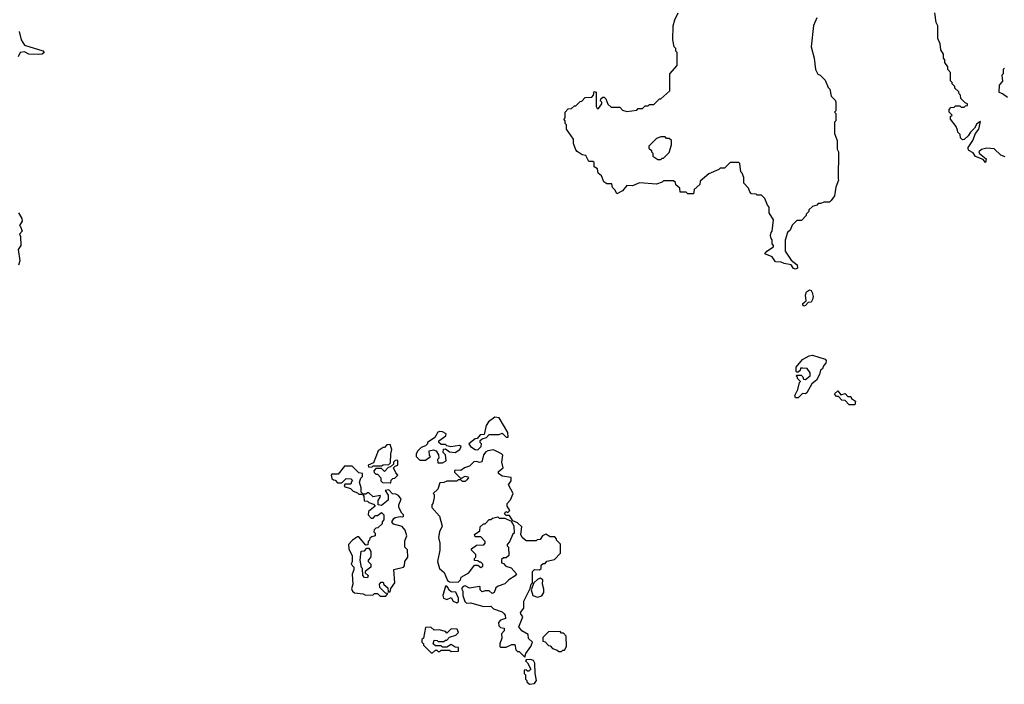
# Model space of a CAD drawing. Extents: x 2348354 to 2479840, y 460476 to 613653.
# Tile 255 of 256: x 2427221 to 2434169, y 587778 to 592468. Entities that reach past the tile are written whole.
import ezdxf

# ---------------------------------------------------------------- set-up
doc = ezdxf.new("R2010")
doc.units = 0

msp = doc.modelspace()

# ---------------------------------------------------------------- linework, layer by layer
at = {"layer": '0CON05XD'}
for points in [[(2432845, 592480), (2432823.6, 592426.4), (2432806.2, 592275), (2432826.4, 592196.4), (2432837.5, 592115), (2432853.6, 592083.6), (2432870, 592075), (2432905, 592040), (2432925, 591990), (2432937, 591977), (2432948.3, 591928.3), (2432975, 591900), (2432980, 591885), (2432980, 591825), (2432970, 591815), (2432980, 591805), (2432980, 591755), (2432970, 591745), (2432970, 591665), (2432990, 591615), (2432990, 591555), (2433000, 591535), (2432997.5, 591345), (2433000, 591335), (2432980, 591285), (2432970, 591225), (2432948.3, 591191.7), (2432935, 591180), (2432895, 591180), (2432875, 591170), (2432855, 591170), (2432845, 591160), (2432815, 591150), (2432790, 591125), (2432790, 591115), (2432770, 591095), (2432770, 591085), (2432738.3, 591051.7), (2432705, 591050), (2432671.7, 591018.3), (2432658.3, 590981.7), (2432640, 590965), (2432623, 590913), (2432623.6, 590833.6), (2432665, 590770), (2432708, 590738), (2432708.8, 590715), (2432695, 590708), (2432681.9, 590711.9), (2432665, 590737.5), (2432615, 590747.5), (2432595, 590757.5), (2432555, 590760), (2432530, 590795), (2432480, 590815), (2432492.5, 590835), (2432540, 590865), (2432540, 590875), (2432530, 590885), (2432530, 590915), (2432523, 590923), (2432520, 590945), (2432523, 590967), (2432530, 590975), (2432540, 591055), (2432510, 591105), (2432510, 591145), (2432498.3, 591158.3), (2432480, 591205), (2432455, 591230), (2432425, 591230), (2432417, 591237), (2432385, 591240), (2432373, 591253), (2432365, 591280), (2432330, 591315), (2432330, 591355), (2432320, 591385), (2432310, 591395), (2432301.7, 591451.7), (2432295, 591460), (2432235, 591460), (2432195, 591420), (2432165, 591420), (2432155, 591410), (2432085, 591380), (2432021.7, 591328.3), (2432020, 591305), (2431981.7, 591268.3), (2431975, 591240), (2431935, 591240), (2431925, 591250), (2431881.7, 591251.7), (2431878.3, 591278.3), (2431851.7, 591301.7), (2431848.3, 591318.3), (2431835, 591330), (2431765, 591330), (2431755, 591320), (2431715, 591307.5), (2431595, 591316), (2431545, 591296.2), (2431505, 591297.5), (2431475, 591260), (2431435, 591240), (2431423.6, 591263.6), (2431403.9, 591283.9), (2431399.3, 591309.3), (2431365, 591310), (2431344, 591324), (2431326.1, 591366.1), (2431303.8, 591385), (2431297.5, 591415), (2431275, 591430), (2431275, 591460), (2431265, 591466.7), (2431236.4, 591466.4), (2431215, 591510), (2431190, 591515), (2431155, 591536.7), (2431145, 591550), (2431130, 591595), (2431130, 591625), (2431080, 591695), (2431080, 591725), (2431070, 591735), (2431070, 591755), (2431060, 591765), (2431070, 591775), (2431070, 591815), (2431091.7, 591838.3), (2431115, 591840), (2431135, 591860), (2431145, 591860), (2431175, 591890), (2431188.3, 591891.7), (2431211.7, 591918.3), (2431258.3, 591921.7), (2431270, 591935), (2431275, 591960), (2431290, 591955), (2431290, 591855), (2431295, 591840), (2431305, 591840), (2431330, 591875), (2431330, 591885), (2431320, 591895), (2431321.7, 591908.3), (2431335, 591920), (2431345, 591920), (2431358.3, 591908.3), (2431371.7, 591871.7), (2431395, 591850), (2431455, 591850), (2431475, 591830), (2431505, 591820), (2431575, 591830), (2431585, 591840), (2431615, 591840), (2431635, 591860), (2431655, 591860), (2431665, 591870), (2431695, 591870), (2431735, 591910), (2431745, 591910), (2431810, 591965), (2431810, 592085), (2431860, 592145), (2431860, 592235), (2431850, 592245), (2431850, 592265), (2431840, 592275), (2431830, 592325), (2431832.5, 592425), (2431843, 592467), (2431867.5, 592515)], [(2433838.3, 591688.3), (2433830, 591715), (2433790, 591765), (2433790, 591785), (2433800, 591795), (2433780, 591815), (2433780, 591835), (2433791.7, 591848.3), (2433815, 591850), (2433825, 591860), (2433855, 591860), (2433865, 591850), (2433885, 591850), (2433895, 591860), (2433908.3, 591861.7), (2433910, 591875), (2433891.7, 591881.7), (2433861.7, 591911.7), (2433860, 591935), (2433850, 591945), (2433848.3, 591958.3), (2433820, 591985), (2433820, 591995), (2433800, 592015), (2433800, 592025), (2433790, 592035), (2433790, 592095), (2433770, 592115), (2433770, 592135), (2433750, 592165), (2433750, 592185), (2433740, 592195), (2433740, 592225), (2433720, 592255), (2433717, 592297), (2433700, 592335), (2433700, 592425), (2433688.3, 592448.3), (2433677.5, 592515)], [(2427217.5, 592385), (2427230.8, 592325), (2427255, 592288.6), (2427385, 592247.5), (2427393.8, 592235), (2427380, 592225), (2427355, 592221.8), (2427285, 592224), (2427255, 592241.2), (2427225, 592236.7), (2427210, 592205)], [(2434170, 592125), (2434160, 592115), (2434160, 592085), (2434152.5, 592075), (2434156.4, 592033.6), (2434133.3, 592005), (2434130, 591955), (2434155, 591947.5), (2434191.2, 591921.2)], [(2434175, 591500), (2434145, 591512.5), (2434097, 591557), (2434045, 591560), (2434008.3, 591551.7), (2433990, 591535), (2433993, 591523), (2434040, 591485), (2434035, 591460), (2434020, 591480), (2433965, 591503.3), (2433949.3, 591529.3), (2433917.5, 591545), (2433913.8, 591555), (2433914.3, 591565.7), (2433945.7, 591614.3), (2433965.8, 591664.2), (2433990, 591695), (2434000, 591750), (2433975, 591732.5), (2433958.3, 591701.7), (2433930, 591675), (2433915, 591647.5), (2433885, 591622.5), (2433875, 591620), (2433860, 591635), (2433857, 591657), (2433840, 591675), (2433838.3, 591688.3)], [(2431745, 591480), (2431755, 591490), (2431765, 591490), (2431805, 591530), (2431820, 591585), (2431820, 591615), (2431805, 591630), (2431785, 591630), (2431775, 591640), (2431745, 591640), (2431715, 591630), (2431660, 591575), (2431661.7, 591561.7), (2431680, 591545), (2431680, 591535), (2431690, 591525), (2431690, 591505), (2431725, 591480), (2431745, 591480)], [(2427213.3, 591105), (2427237.5, 591065), (2427240, 591045), (2427220, 591015), (2427228.3, 591008.3), (2427240, 590975), (2427220, 590955), (2427227.5, 590937.5), (2427230, 590875), (2427210, 590845), (2427222.5, 590765), (2427212.5, 590735)], [(2432755, 590446.7), (2432746.7, 590455), (2432746.7, 590465), (2432770, 590485), (2432765.6, 590525), (2432772.1, 590547.9), (2432795, 590560.8), (2432805.7, 590555.7), (2432812.4, 590542.4), (2432819.2, 590515), (2432816.1, 590493.9), (2432806.4, 590473.6), (2432785, 590472.5), (2432765, 590450), (2432755, 590446.7)], [(2432715, 589800), (2432695, 589800), (2432690, 589815), (2432711.7, 589858.3), (2432723, 589907), (2432730, 589915), (2432710, 589935), (2432710, 589945), (2432700, 589955), (2432705, 589960), (2432735, 589960), (2432748.3, 589948.3), (2432751.7, 589931.7), (2432765, 589930), (2432800, 589955), (2432800, 589975), (2432777, 590007), (2432745, 590010), (2432731.7, 590008.3), (2432728.3, 589991.7), (2432715, 589980), (2432705, 589980), (2432700, 589985), (2432700, 590015), (2432745, 590070), (2432793, 590097), (2432815, 590100), (2432905, 590072.5), (2432913, 590063), (2432910, 590045), (2432892.5, 590025), (2432886.7, 590005), (2432872.5, 589995), (2432865.9, 589964.1), (2432843.3, 589925), (2432811.2, 589898.8), (2432775.9, 589834.1), (2432765, 589827.5), (2432745, 589830), (2432715, 589800)], [(2433115, 589750), (2433075, 589750), (2433045, 589780), (2433023, 589783), (2432998.3, 589808.3), (2432985, 589810), (2432971.7, 589828.3), (2432995, 589850), (2433015, 589820), (2433045, 589830), (2433065, 589810), (2433085, 589810), (2433090, 589795), (2433120, 589775), (2433115, 589750)], [(2430455, 589432), (2430477.5, 589455), (2430480, 589475), (2430470, 589485), (2430471.7, 589498.3), (2430485, 589510), (2430515, 589520), (2430535, 589540), (2430605, 589540), (2430625, 589550), (2430655, 589522.5), (2430667.5, 589522.5), (2430666.7, 589555), (2430605, 589657.5), (2430575, 589662.5), (2430530.5, 589629.5), (2430512.5, 589605), (2430498.3, 589541.7), (2430471.7, 589538.3), (2430448.3, 589511.7), (2430435, 589510), (2430390, 589475), (2430403.3, 589455), (2430435, 589434.5), (2430455, 589432)], [(2430205, 589340), (2430230, 589355), (2430227, 589397), (2430210, 589415), (2430211.7, 589438.3), (2430225, 589440), (2430255, 589417.5), (2430295, 589413.6), (2430327.1, 589435), (2430337, 589457), (2430325, 589462.5), (2430263.3, 589453.3), (2430235, 589460), (2430225, 589470), (2430195, 589470), (2430180, 589485), (2430180, 589495), (2430228.3, 589531.7), (2430230, 589545), (2430205, 589560), (2430185, 589562.5), (2430171.7, 589558.3), (2430150, 589520), (2430100, 589485), (2430100, 589475), (2430085, 589460), (2430055, 589450), (2430030, 589425), (2430020, 589405), (2430020, 589385), (2430045, 589360), (2430085, 589360), (2430120, 589385), (2430112.5, 589392.5), (2430110, 589425), (2430141.7, 589431.7), (2430160, 589425), (2430177, 589397), (2430180, 589375), (2430170, 589365), (2430171.7, 589341.7), (2430205, 589340)], [(2429705, 589310), (2429715, 589320), (2429775, 589320), (2429785, 589327.5), (2429825, 589330), (2429838.3, 589341.7), (2429840, 589405), (2429847.5, 589435), (2429835, 589470), (2429811.7, 589468.3), (2429795, 589450), (2429785, 589450), (2429750, 589425), (2429718.3, 589341.7), (2429680, 589325), (2429681.7, 589311.7), (2429705, 589310)], [(2430785, 587970), (2430792.5, 587995), (2430827.5, 588045), (2430840, 588075), (2430812.3, 588102.3), (2430809.2, 588129.2), (2430764.6, 588154.6), (2430743.3, 588185), (2430772.5, 588255), (2430756.7, 588275), (2430756, 588285), (2430777.5, 588315), (2430778.8, 588365), (2430822.5, 588455), (2430830, 588485), (2430840, 588495), (2430840, 588575), (2430855, 588587.5), (2430890, 588585), (2430900, 588595), (2430901.7, 588618.3), (2430915, 588630), (2430928.3, 588631.7), (2430941.7, 588648.3), (2430995, 588660), (2431037, 588703), (2431037, 588767), (2431010, 588795), (2431010, 588805), (2430998.3, 588818.3), (2430965, 588820), (2430935, 588837.5), (2430910, 588825), (2430895, 588800), (2430873, 588797), (2430865, 588790), (2430795, 588790), (2430767.5, 588815), (2430757.5, 588835), (2430765, 588890), (2430735, 588916.7), (2430701.7, 588931.7), (2430678.3, 588968.3), (2430655, 588970), (2430641.7, 588981.7), (2430651.7, 588998.3), (2430665, 588990), (2430680, 589005), (2430660, 589035), (2430660, 589055), (2430685, 589080), (2430702.5, 589125), (2430670, 589185), (2430690, 589215), (2430688.3, 589238.3), (2430625.8, 589245.8), (2430598.8, 589265), (2430600.8, 589279.2), (2430632.5, 589305), (2430622.5, 589345), (2430630, 589395), (2430620, 589405), (2430565, 589432.5), (2430523.6, 589426.4), (2430510.7, 589419.3), (2430495, 589396.7), (2430481.7, 589348.3), (2430465, 589343.3), (2430445, 589350.8), (2430425, 589348.8), (2430395, 589316.7), (2430360, 589305), (2430335, 589288), (2430295, 589290), (2430290, 589285), (2430290, 589275), (2430335, 589230), (2430365, 589246.7), (2430383, 589243), (2430387.5, 589235), (2430375, 589217.5), (2430365, 589210), (2430345, 589210), (2430335, 589220), (2430315, 589220), (2430305, 589212.5), (2430235, 589212.5), (2430215, 589202.5), (2430185, 589200), (2430172.5, 589155), (2430140, 589125), (2430147, 589117), (2430147, 589097), (2430137, 589053), (2430130, 589045), (2430130, 589025), (2430183.3, 588965), (2430202.5, 588895), (2430182.5, 588855), (2430177.5, 588815), (2430186.7, 588775), (2430186.7, 588725), (2430168.8, 588645), (2430183.8, 588595), (2430217.3, 588567.3), (2430240, 588510), (2430255, 588502.5), (2430315, 588500), (2430332.5, 588515), (2430337.5, 588535), (2430390, 588565), (2430431.7, 588618.3), (2430455, 588620), (2430475, 588602.5), (2430488.3, 588611.7), (2430490, 588625), (2430475, 588640), (2430465, 588640), (2430455, 588650), (2430431.7, 588651.7), (2430430, 588665), (2430440, 588675), (2430440, 588695), (2430410, 588725), (2430410, 588735), (2430445, 588760), (2430497, 588763), (2430507, 588773), (2430507, 588787), (2430475, 588820), (2430435, 588820), (2430430, 588835), (2430468.3, 588861.7), (2430471.7, 588888.3), (2430495, 588910), (2430505, 588910), (2430535, 588940), (2430545, 588940), (2430558.3, 588951.7), (2430595, 588960), (2430605, 588950), (2430645, 588950), (2430688.3, 588928.3), (2430707, 588897), (2430710, 588845), (2430701.7, 588838.3), (2430677, 588783), (2430660, 588765), (2430660, 588755), (2430670, 588745), (2430671.7, 588688.3), (2430655, 588670), (2430635, 588670), (2430621.7, 588658.3), (2430620, 588635), (2430635, 588630), (2430651.7, 588611.7), (2430689.3, 588599.3), (2430727, 588557), (2430717, 588543), (2430673.6, 588516.4), (2430645, 588487.5), (2430598.3, 588471.7), (2430580.7, 588459.3), (2430570, 588425), (2430555, 588420), (2430535, 588437.5), (2430505, 588437.5), (2430485, 588430), (2430470, 588445), (2430470, 588465), (2430465, 588467.5), (2430395, 588457.5), (2430365, 588472.5), (2430351.7, 588468.3), (2430340, 588455), (2430347.5, 588435), (2430347.5, 588405), (2430363, 588363), (2430375, 588350), (2430405, 588352.5), (2430495, 588327.5), (2430545, 588330), (2430565, 588310), (2430625, 588290), (2430638.3, 588278.3), (2430647, 588267), (2430648.3, 588241.7), (2430615, 588230), (2430600, 588215), (2430601.7, 588191.7), (2430615, 588180), (2430640, 588175), (2430640, 588155), (2430620, 588135), (2430622.5, 588105), (2430610, 588065), (2430610, 588045), (2430615, 588040), (2430655, 588040), (2430695, 588060), (2430715, 588060), (2430721.7, 588021.7), (2430735, 588010), (2430745, 588010), (2430785, 587970)], [(2429840, 589200), (2429841.7, 589218.3), (2429855, 589230), (2429868.3, 589231.7), (2429890, 589255), (2429875, 589270), (2429860, 589305), (2429871.7, 589318.3), (2429890, 589325), (2429890, 589355), (2429885, 589360), (2429871.7, 589358.3), (2429860, 589345), (2429858.3, 589331.7), (2429838.3, 589311.7), (2429821.7, 589308.3), (2429795, 589280), (2429775, 589300), (2429735, 589300), (2429720, 589285), (2429721.7, 589271.7), (2429735, 589260), (2429745, 589260), (2429770, 589235), (2429770, 589215), (2429781.7, 589201.7), (2429835, 589200), (2429840, 589200)], [(2429635, 589120), (2429640, 589125), (2429630, 589135), (2429630, 589165), (2429620, 589205), (2429628.3, 589231.7), (2429640, 589245), (2429640, 589265), (2429615, 589270), (2429568.3, 589318.3), (2429513, 589317), (2429468.3, 589261.7), (2429425, 589260), (2429420, 589255), (2429425, 589230), (2429435, 589220), (2429448.3, 589218.3), (2429465, 589200), (2429495, 589200), (2429525, 589230), (2429558.3, 589228.3), (2429570, 589215), (2429560, 589205), (2429560, 589195), (2429555, 589190), (2429515, 589190), (2429510, 589175), (2429555, 589160), (2429575, 589140), (2429605, 589130), (2429615, 589120), (2429635, 589120)], [(2429805, 588400), (2429818.3, 588418.3), (2429801.7, 588421.7), (2429761.7, 588461.7), (2429760, 588485), (2429771.7, 588498.3), (2429785, 588500), (2429791.7, 588481.7), (2429818.3, 588458.3), (2429821.7, 588431.7), (2429835, 588430), (2429840, 588455), (2429867.5, 588495), (2429861.7, 588588.3), (2429930, 588605), (2429937.5, 588615), (2429940, 588645), (2429960, 588675), (2429957, 588727), (2429940, 588745), (2429938.3, 588791.7), (2429953.3, 588825), (2429942.5, 588865), (2429920.7, 588890.7), (2429858.3, 588908.3), (2429847.5, 588925), (2429860.7, 588949.3), (2429870, 588955), (2429905, 588962.5), (2429925, 588960), (2429930, 588965), (2429930, 588975), (2429917.5, 588985), (2429897.5, 589025), (2429897.5, 589045), (2429912.5, 589085), (2429895, 589110), (2429875, 589120), (2429851.7, 589121.7), (2429825, 589150), (2429800, 589145), (2429821.7, 589111.7), (2429821.7, 589078.3), (2429775, 589040), (2429750, 589045), (2429750, 589075), (2429767, 589103), (2429765, 589110), (2429715, 589100), (2429685, 589130), (2429675, 589130), (2429665, 589120), (2429640, 589120), (2429650, 589105), (2429651.7, 589071.7), (2429675, 589070), (2429685, 589060), (2429718.3, 589048.3), (2429730, 589035), (2429681.7, 588998.3), (2429680, 588975), (2429701.7, 588951.7), (2429715, 588950), (2429731.7, 588968.3), (2429745, 588970), (2429775, 588990), (2429790, 588975), (2429791.7, 588938.3), (2429780, 588925), (2429778.3, 588911.7), (2429748.3, 588881.7), (2429735, 588880), (2429721.7, 588868.3), (2429720, 588855), (2429730, 588845), (2429730, 588825), (2429705, 588820), (2429691.7, 588808.3), (2429690, 588795), (2429680, 588785), (2429678.3, 588761.7), (2429665, 588760), (2429615, 588820), (2429605, 588820), (2429570, 588795), (2429542.5, 588765), (2429543.6, 588733.6), (2429567.5, 588685), (2429567.5, 588645), (2429560, 588625), (2429580, 588605), (2429580, 588585), (2429567.5, 588555), (2429572.5, 588485), (2429563, 588453), (2429570, 588435), (2429583, 588423), (2429645, 588417.5), (2429661.7, 588408.3), (2429715, 588410), (2429725, 588420), (2429745, 588420), (2429765, 588400), (2429805, 588400)], [(2429675, 588530), (2429655, 588532.5), (2429642.5, 588545), (2429640, 588595), (2429633, 588603), (2429623.3, 588655), (2429631.7, 588718.3), (2429655, 588720), (2429671.7, 588738.3), (2429685, 588740), (2429700, 588715), (2429700, 588685), (2429697, 588673), (2429680, 588655), (2429680, 588645), (2429700, 588625), (2429700, 588605), (2429660, 588575), (2429660, 588565), (2429680, 588545), (2429675, 588530)], [(2430875, 588393.8), (2430905, 588403.3), (2430918.8, 588425), (2430920.7, 588450.7), (2430910, 588485), (2430912.5, 588515), (2430895, 588526.7), (2430875, 588517.5), (2430850, 588495), (2430830, 588445), (2430842.5, 588405), (2430875, 588393.8)], [(2430305, 588352.5), (2430317, 588363), (2430317.5, 588385), (2430298.3, 588428.3), (2430265, 588430), (2430250, 588445), (2430245, 588460), (2430235, 588470), (2430225, 588470), (2430207.5, 588405), (2430212.5, 588385), (2430235, 588377.5), (2430265, 588390), (2430280, 588365), (2430305, 588352.5)], [(2430135, 588000), (2430155, 588020), (2430165, 588020), (2430175, 588010), (2430185, 588010), (2430195, 588020), (2430255, 588020), (2430265, 588010), (2430318.3, 588011.7), (2430318.3, 588038.3), (2430295, 588040), (2430265, 588060), (2430235, 588040), (2430205, 588040), (2430195, 588050), (2430155, 588050), (2430140, 588065), (2430145, 588090), (2430167, 588087), (2430175, 588080), (2430215, 588080), (2430225, 588090), (2430235, 588090), (2430255, 588110), (2430300, 588125), (2430317.5, 588145), (2430308.3, 588168.3), (2430265, 588170), (2430235, 588140), (2430225, 588150), (2430181.7, 588161.7), (2430145, 588160), (2430121.7, 588181.7), (2430085, 588180), (2430070, 588105), (2430060, 588095), (2430060, 588075), (2430070, 588065), (2430070, 588055), (2430125, 588000), (2430135, 588000)], [(2431045, 588010), (2431055, 588020), (2431065, 588020), (2431080, 588045), (2431078.3, 588118.3), (2431058.3, 588138.3), (2431045, 588140), (2431035, 588150), (2430951.7, 588148.3), (2430911.7, 588108.3), (2430911.7, 588081.7), (2430928.3, 588078.3), (2430951.7, 588051.7), (2430965, 588050), (2430981.7, 588031.7), (2431015, 588020), (2431025, 588010), (2431045, 588010)], [(2430818.3, 587778.3), (2430855, 587783.3), (2430868.8, 587805), (2430857.5, 587855), (2430856.4, 587926.4), (2430846.2, 587946.2), (2430825, 587953.3), (2430795, 587950), (2430790, 587945), (2430805, 587930), (2430827.5, 587885), (2430815, 587870), (2430805, 587870), (2430795, 587880), (2430781.7, 587878.3), (2430780, 587855), (2430790, 587845), (2430790, 587815), (2430800, 587805), (2430800, 587795), (2430818.3, 587778.3)]]:
    msp.add_lwpolyline(points, dxfattribs=at)

doc.saveas('drawing.dxf')
